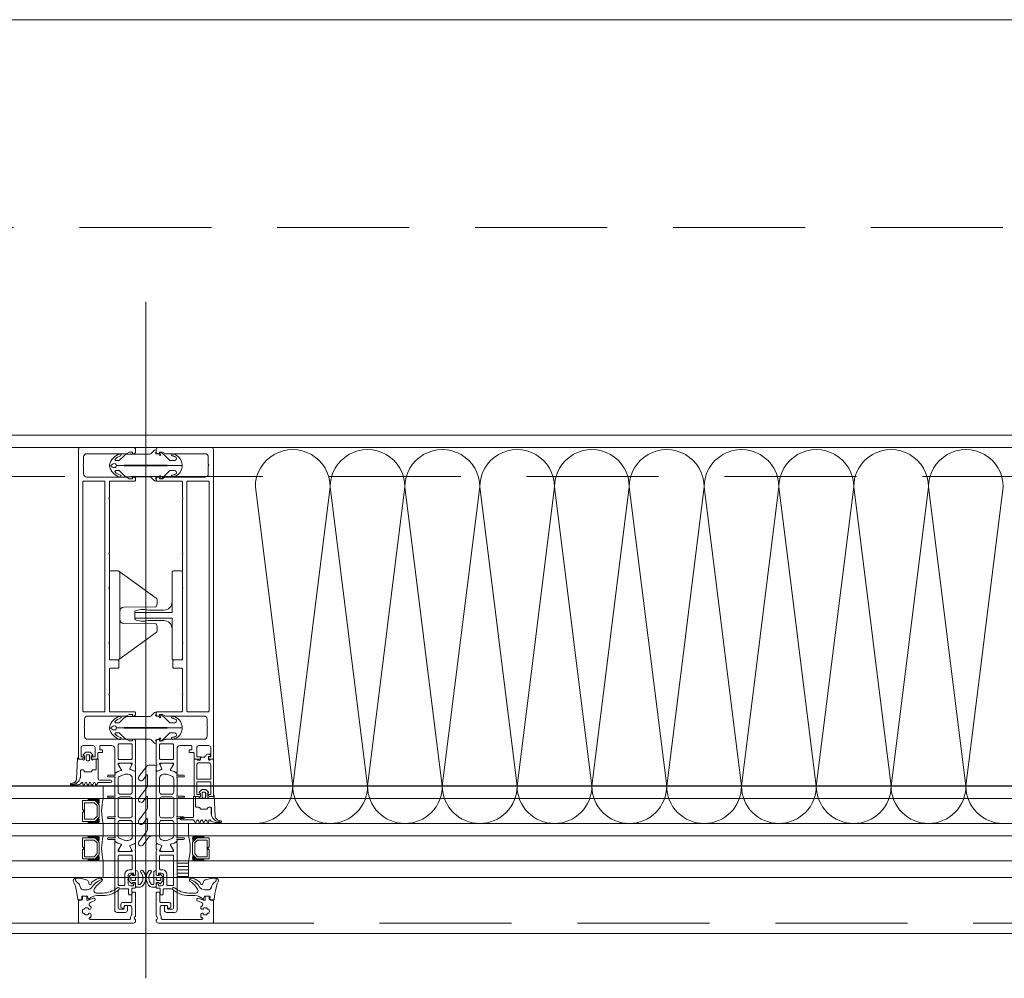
# Model space of a CAD drawing. Header units: millimetres. Extents: x 213386 to 459888, y 74252 to 208052.
# Tile 164 of 256: x 377658 to 378132, y 180171 to 180632. Entities that reach past the tile are written whole.
import ezdxf

# ---------------------------------------------------------------- set-up
doc = ezdxf.new("R2010")
doc.units = ezdxf.units.MM
doc.linetypes.add('ČÁRKOVANÁ', pattern=[19.05, 12.7, -6.35])
doc.layers.add('FASÁDA DETAILNÍ', color=255, linetype='Continuous', lineweight=0)
doc.layers.add('NOVA', color=255, linetype='Continuous', lineweight=0)

# ---------------------------------------------------------------- blocks, each defined once
blk = doc.blocks.new('284336')
for points in [[(-0.7, -9.6), (-10, -9.6, 0.414511), (-10.51, -10.11), (-10.51, -15.51, -1), (-11.69, -15.51), (-11.69, -9.6), (-12.69, -8.95, -0.668884), (-12.6, -8.23), (-11.99, -8.01, 0.766384), (-11.99, -7.21), (-12.6, -6.99, -0.76831), (-12.6, -6.23), (-11.99, -6.01, 0.766384), (-11.99, -5.21), (-12.6, -4.99, -0.76831), (-12.6, -4.23), (-11.99, -4.01, 0.766384), (-11.99, -3.21), (-12.6, -2.99, -0.877523), (-12.5, -2.22), (-12.1, -2.22, 0.698129), (-11.83, -1.5, -0.220231), (-12.89, 0.78), (-12.89, 3.45, -0.157143), (-12.82, 3.68), (-12.69, 3.42, -0.067482), (-12.48, 2.53, 0.393136), (-8.66, -1.02), (-6.1, -1.02, -0.414214), (-5.61, -1.51), (-5.61, -2.22, -0.267949), (-5.85, -2.65), (-6.35, -2.93, 0.267949), (-6.61, -3.38), (-6.61, -5.84, 0.267949), (-6.35, -6.29), (-5.85, -6.57, -0.267949), (-5.61, -7), (-5.61, -8.11, 0.414215), (-5.1, -8.62), (-0.41, -8.62), (-0.41, -9.31, -0.414212), (-0.7, -9.6)], [(-0.41, 0), (-0.41, -2, 0.990243), (-0.4, -3.02), (0.9, -3.02, 0.414214), (1.21, -2.71), (1.21, -2.61, -0.668123), (1.71, -2.4), (2.75, -3.45, -0.199004), (2.89, -3.79), (2.89, -5.43, -0.199038), (2.75, -5.77), (1.71, -6.82, -0.668191), (1.21, -6.61), (1.21, -6.51, 0.414214), (0.9, -6.2), (-0.4, -6.2, 0.990269), (-0.41, -7.22), (-0.41, -8.6), (-5.1, -8.6, -0.414215), (-5.59, -8.11), (-5.59, -7, 0.267949), (-5.84, -6.56), (-6.34, -6.27, -0.267949), (-6.59, -5.84), (-6.59, -3.38, -0.267949), (-6.34, -2.95), (-5.84, -2.66, 0.267949), (-5.59, -2.22), (-5.59, -1.51, 0.414214), (-6.1, -1), (-8.66, -1, -0.393156), (-12.46, 2.53, 0.067572), (-12.67, 3.43), (-12.8, 3.7, -0.637545), (-12.12, 3.53), (-11.92, 2.53, 0.344315), (-10.06, 0.91), (0, 0.38, -0.406913), (0.39, 0), (-0.41, 0)], [(1.7, -4.31, 0.414235), (1.2, -3.81), (-0.7, -3.81, 0.414214), (-1.2, -4.31), (-1.2, -4.91, 0.414214), (-0.7, -5.41), (1.2, -5.41, 0.414235), (1.7, -4.91), (1.7, -4.31)]]:
    blk.add_lwpolyline(points, format="xyb", close=True)
blk = doc.blocks.new('nesystémový nástavec 18')
for p, q in [((-18, 6.8), (-18, 8.8)), ((-17.5, 9.3), (-15.36, 9.3)), ((-17, 6.3), (-17.5, 6.3)), ((-11, 8), (-17, 8)), ((-17, 8), (-17, 6.3)), ((-15.36, 9.3), (0, 9.3)), ((-11, 1.3), (-11, 8)), ((-2.8, 8), (-9.7, 8)), ((-9.7, 1.3), (-9.7, 8)), ((-1.8, 2.3), (-1.8, 7)), ((-0.5, 7.3), (-0.5, 6.8)), ((0, 9.3), (0, 7.8)), ((0, 6.3), (0.55, 6.3)), ((0.55, 6.3), (0.95, 5.9)), ((0.95, 5.9), (0.95, 4.8)), ((0.95, 4.8), (0.95, 4.14)), ((-18, 0.5), (-18, 1.8)), ((-17.5, 2.3), (-17, 2.3)), ((-1.8, 0), (-17.5, 0)), ((-17, 2.3), (-17, 1.3)), ((-17, 1.3), (-11, 1.3)), ((-9.7, 1.3), (-2.8, 1.3)), ((0, 0), (-1.8, 0)), ((-0.4, 2.23), (-0.5, 2.04)), ((-0.5, 2.04), (-0.5, 2)), ((1.2, 2.44), (0, 2.44)), ((0, 1.5), (0, 0)), ((0.95, 4.14), (1.2, 4.14)), ((1.2, 1.85), (1.2, 2.44)), ((1.4, 3.94), (1.4, 3.84)), ((1.6, 3.64), (1.6, 3.64)), ((1.8, 1.37), (1.7, 1.35)), ((2.25, 1.63), (1.8, 1.37)), ((2.4, 2.84), (2.4, 1.89))]:
    blk.add_line(p, q)
for centre, radius, start, end in [((-17.5, 8.8), 0.5, 90, 180), ((-17.5, 6.8), 0.5, 180.0012, 269.9988), ((-15.36, 9.8), 0.5, 270, 270.084), ((-2.8, 7), 1, 0, 90), ((0, 7.3), 0.5, 89.9955, 180.0071), ((0, 6.8), 0.5, 179.9949, 270.006), ((0.75, 4.8), 0.2, 359.9656, 0.0344), ((-17.5, 1.8), 0.5, 89.999, 180.0002), ((-17.5, 0.5), 0.5, 180, 270), ((-2.8, 2.3), 1, 270, 0), ((0, 2), 0.5, 179.9716, 270.0327), ((0, 1.94), 0.5, 89.9975, 144.0007), ((1.2, 3.94), 0.2, 359.9707, 90.0249), ((1.7, 1.85), 0.5, 179.9991, 270), ((1.6, 3.84), 0.2, 179.9737, 270.035), ((1.6, 2.84), 0.8, 0.0065, 89.9919), ((2.1, 1.89), 0.3, 299.9815, 0.0183)]:
    blk.add_arc(centre, radius, start, end)
blk = doc.blocks.new('433270')
blk.add_lwpolyline([(1, 0, 0.414364), (0, -1), (0, -1.4, 0.255924), (0.23, -1.83, -0.547723), (0.23, -3.17, 0.255924), (0, -3.6), (0, -14.6, 0.414214), (0.3, -14.9), (1.2, -14.9, 0.414214), (1.7, -14.4), (1.7, -10.3, -0.414214), (2, -10), (6, -10, 0.414248), (7, -9), (7, -7.7, 0.414179), (6.5, -7.2), (5.7, -7.2, 0.414232), (5.4, -7.5), (5.4, -8.2, -0.414198), (5.1, -8.5), (2.8, -8.5, -0.414204), (1.8, -7.5), (1.8, -4.49, -0.147432), (1.97, -3.94, 0.147461), (2.4, -2.5), (2.4, -2.3, -0.414214), (2.9, -1.8), (21.87, -1.8, -0.668178), (22.22, -2.65), (22.16, -2.72, 1), (21.59, -3.29), (21.52, -3.35, 0.198912), (21.38, -3.71), (21.38, -4.05, 0.414214), (22.08, -4.75), (22.38, -4.75, 0.576988), (22.64, -4.3, -0.311246), (24.56, -4.3, 0.576988), (24.82, -4.75), (25.3, -4.75, -0.260065), (25.3, -6.65), (24.82, -6.65, 0.576988), (24.56, -7.1, -0.311246), (22.64, -7.1, 0.576988), (22.38, -6.65), (22.08, -6.65, 0.414214), (21.38, -7.35), (21.38, -7.61, 0.267949), (21.63, -8.04), (21.89, -8.2, -0.637047), (21.73, -10), (19.83, -10.7, 0.315299), (19.5, -11.17), (19.5, -11.49, 0.520567), (20.17, -11.96), (22.83, -10.99, -0.520567), (23.5, -11.46), (23.5, -12.5, 0.414062), (24, -13), (25, -13, 0.414186), (25.5, -12.5), (25.5, -11.5, -0.414182), (26, -11), (27, -11, 0.414214), (27.5, -10.5), (27.5, -0.5, 0.414214), (27, 0), (1, 0)], format="xyb", close=True)
blk = doc.blocks.new('284325')
for points in [[(0.84, -5.23, -0.560316), (0.94, -4.73), (1.94, -4.36, 0.3153), (2.14, -4.08), (2.14, -1.89, 0.451558), (1.8, -1.59), (0.9, -1.7, -0.399586), (0.57, -1.46), (0.3, -0.07, -0.415977), (0.53, 0.29, 0.024107), (6.15, 1.24, 0.076636), (8.99, 2.34, -0.577615), (10.79, 1.3), (10.02, 1.37, 0.283171), (9.08, 0.9, -0.168429), (7.07, -0.74), (5.9, -1.16, 0.315302), (5.24, -2.1), (5.24, -4.21, 0.269719), (6.76, -6.82, -0.194797), (10.18, -11.53, -0.342663), (9.17, -11.17, 0.119207), (5.43, -7.59, 0.578571), (3.63, -8.62), (3.63, -11.77, 0.176415), (6.16, -18.72, -1), (5.24, -19.49, -0.176415), (2.43, -11.77), (2.43, -8.89, 0.208286), (0.84, -5.23)], [(8.95, -6.65), (10.32, -8.78, -0.134555), (10.79, -10.63, -0.339795), (10.19, -11.53, 0.194788), (6.76, -6.81, -0.269736), (5.25, -4.21), (5.25, -2.1, -0.315302), (5.9, -1.17), (7.07, -0.74, 0.168429), (9.09, 0.89, -0.283167), (10.01, 1.36), (10.79, 1.29), (10.79, -0.74, -0.070852), (10.71, -1.3), (9.95, -3.93, -0.241839), (9.08, -4.83), (7.93, -5.22, 0.836024), (8.08, -6.19), (8.11, -6.19, -0.255349), (8.95, -6.65)]]:
    blk.add_lwpolyline(points, format="xyb", close=True)
blk = doc.blocks.new('*U4004')
for points in [[(0, 0, 0.414243), (0.1, 0.1), (0, 0.9, -1.0001), (0.2, 0.9), (0.1, 0.1, 0.414228), (0.2, 0, 0.414228)], [(0.2, 0, 0.414243), (0.3, 0.1), (0.2, 0.9, -1.0001), (0.4, 0.9), (0.3, 0.1, 0.414228), (0.4, 0, 0.414228)], [(0.4, 0, 0.414243), (0.5, 0.1), (0.4, 0.9, -1.0001), (0.6, 0.9), (0.5, 0.1, 0.414228), (0.6, 0, 0.414228)], [(0.6, 0, 0.414243), (0.7, 0.1), (0.6, 0.9, -1.0001), (0.8, 0.9), (0.7, 0.1, 0.414228), (0.8, 0, 0.414228)], [(0.8, 0, 0.414243), (0.9, 0.1), (0.8, 0.9, -1.0001), (1, 0.9), (0.9, 0.1, 0.414228), (1, 0, 0.414228)], [(1, 0, 0.414243), (1.1, 0.1), (1, 0.9, -1.0001), (1.2, 0.9), (1.1, 0.1, 0.414228), (1.2, 0, 0.414228)], [(1.2, 0, 0.414243), (1.3, 0.1), (1.2, 0.9, -1.0001), (1.4, 0.9), (1.3, 0.1, 0.414228), (1.4, 0, 0.414228)], [(1.4, 0, 0.414243), (1.5, 0.1), (1.4, 0.9, -1.0001), (1.6, 0.9), (1.5, 0.1, 0.414228), (1.6, 0, 0.414228)], [(1.6, 0, 0.414243), (1.7, 0.1), (1.6, 0.9, -1.0001), (1.8, 0.9), (1.7, 0.1, 0.414228), (1.8, 0, 0.414228)], [(1.8, 0, 0.414243), (1.9, 0.1), (1.8001, 0.9, -1.0001), (2, 0.9), (1.9001, 0.1, 0.414228), (2, 0, 0.414228)]]:
    blk.add_lwpolyline(points, format="xyb")
blk = doc.blocks.new('244748_a')
blk.add_lwpolyline([(8.32, -1.69, 0.082248), (6.34, -0.9, -1.09695), (6.94, -0.1, -0.315353), (11.26, -5.15, -0.480529), (10.87, -5.64), (4.27, -5.64), (4.08, -5.45), (-16.53, -5.45), (-16.72, -5.64), (-20.43, -5.64, 0.574019), (-21.93, -4.78), (-22.99, -5.4, 0.524827), (-22.99, -5.9), (-21.93, -6.52, 0.574021), (-20.43, -5.66), (-16.72, -5.66), (-16.53, -5.85), (4.08, -5.85), (4.27, -5.66), (10.87, -5.66, -0.480529), (11.26, -6.15, -0.326229), (6.88, -11.09, -1.09695), (6.28, -10.3, 0.081457), (8.32, -9.61, 0.599203), (7.48, -8.05), (5.52, -8.05, 0.198965), (5.17, -8.2), (2.22, -11.15), (0.93, -12.01, -0.738038), (0.51, -11.62), (0.87, -11, 1), (0.35, -10.7), (0, -11.3), (-0.98, -11.3, 0.619205), (-1.45, -12.06), (-1.28, -12.43, -0.808139), (-2.04, -13.04), (-3.63, -11.44, 0.198906), (-4.34, -11.15), (-14.99, -11.15, -0.198936), (-16.76, -10.42), (-18.98, -8.2, 0.198942), (-19.33, -8.05), (-20.67, -8.05, 0.500217), (-21.09, -8.73, 0.122037), (-18.5, -10.27, -1.093735), (-19.1, -11.07, -0.240768), (-23.7, -6.07, -0.106226), (-23.7, -5.23, -0.256232), (-19, -0.13, -1.093735), (-18.4, -0.92, 0.116856), (-21.09, -2.57, 0.500217), (-20.67, -3.25), (-19.33, -3.25, 0.198942), (-18.98, -3.1), (-16.75, -0.88, -0.198936), (-14.99, -0.15), (-4.34, -0.15, 0.198907), (-3.63, 0.14), (-2.04, 1.74, -0.808139), (-1.28, 1.13), (-1.45, 0.76, 0.619205), (-0.98, 0), (0, 0), (0.35, -0.6, 1), (0.87, -0.3), (0.51, 0.32, -0.738038), (0.93, 0.71), (2.22, -0.15), (5.17, -3.1, 0.198965), (5.52, -3.25), (7.48, -3.25, 0.599203)], format="xyb", close=True)
blk = doc.blocks.new('236134_0100_s_v')
for points in [[(22.8, -23), (22.8, -5), (42, -5, 0.414214), (43, -4), (43, -1, 0.414214), (42, 0), (1, 0, 0.414214), (0, -1), (0, -4, 0.414214), (1, -5), (20.2, -5), (20.2, -23)], [(15, -5, -0.414214), (19, -9), (19, -16.57, 0.165764), (19.53, -23), (23.47, -23, 0.165764), (24, -16.57), (24, -9, -0.414214), (28, -5)]]:
    blk.add_lwpolyline(points, format="xyb")
blk = doc.blocks.new('236134_0200_s_v')
for points in [[(19.58, 5, -0.41166), (17.58, 6.98), (17.45, 22.25, 0.344217), (17.07, 22.73), (16, 23), (14, 23, 0.240828), (13.19, 22.59), (0.19, 4.59)], [(23.42, 5, 0.41166), (25.42, 6.98), (25.55, 22.25, -0.344217), (25.93, 22.73), (27, 23), (29, 23, -0.240828), (29.81, 22.59), (42.81, 4.59)]]:
    blk.add_lwpolyline(points, format="xyb")
blk.add_lwpolyline([(42, 5), (1, 5, 0.414214), (0, 4), (0, 1, 0.414214), (1, 0), (42, 0, 0.414214), (43, 1), (43, 4, 0.414214)], format="xyb", close=True)
blk = doc.blocks.new('288126')
for points in [[(-16.5, 0), (16.5, 0)], [(-21.36, -6.34), (-17.8, -3.69)], [(-14.71, -4.5), (-19.87, -8.34)], [(-17, -2.08), (-17, -0.5)], [(-8.83, -4.3), (-14.11, -4.3)], [(-10.96, -6.34), (-8.71, -4.66)], [(-4.31, -4.5), (-9.47, -8.34)], [(1.81, -4.3), (-3.71, -4.3)], [(-0.35, -6.36), (1.93, -4.66)], [(6.33, -4.5), (1.14, -8.37)], [(12.21, -4.3), (6.93, -4.3)], [(10.05, -6.36), (12.33, -4.66)], [(16.6, -4.6), (11.54, -8.37)], [(17, -0.5), (17, -3.8)]]:
    blk.add_lwpolyline(points)
for centre, radius, start, end in [((16.5, -0.5), 0.5, 0, 90), ((-16.5, -0.5), 0.5, 90, 180), ((16, -3.8), 1, 306.7059, 0), ((-20.61, -7.34), 1.25, 126.7059, 306.7059), ((-10.21, -7.34), 1.25, 126.7059, 306.7059), ((0.4, -7.37), 1.25, 126.7059, 306.7059), ((10.8, -7.37), 1.25, 126.7059, 306.7059)]:
    blk.add_arc(centre, radius, start, end)
at = {"extrusion": (0, 0, -1)}
for centre, radius, start, end in [((19, -2.08), 2, 180, 233.2941), ((14.11, -5.3), 1, 53.2941, 90), ((8.83, -4.5), 0.2, 90, 233.2941), ((3.71, -5.3), 1, 53.2941, 90), ((-1.81, -4.5), 0.2, 90, 233.2941), ((-6.93, -5.3), 1, 53.2941, 90), ((-12.21, -4.5), 0.2, 90, 233.2941)]:
    blk.add_arc(centre, radius, start, end, dxfattribs=at)
blk = doc.blocks.new('246426')
for points in [[(-1.84, 0.64), (-2.86, -0.38, 0.198926), (-3.15, -1.09), (-3.15, -2.31, 0.198926), (-2.86, -3.02), (-1.84, -4.04, 0.637051), (-1.5, -3.92), (-1.45, -3.4), (-0.3, -3.4, -0.41484), (0, -3.7), (0, -5.19, 0.414232), (0.5, -5.69), (2.14, -5.69, 0.071862), (2.2, -5.68, 0.157876), (3.73, -4.64, 0.360336), (3.48, 2.39, 0.964062), (2.54, 1.48, -0.403385), (2.25, -4.34, -0.190964), (2.11, -4.39), (1.7, -4.39, -0.414214), (1.2, -3.89), (1.2, 1.31, 0.414201), (0.2, 2.31), (0, 2.31), (0, 0.3, -0.414214), (-0.3, 0), (-1.45, 0), (-1.5, 0.52, 0.637051), (-1.84, 0.64)], [(-2.25, -1.4, -0.414214), (-1.85, -1), (-0.4, -1, -0.414214), (0, -1.4), (0, -2, -0.414214), (-0.4, -2.4), (-1.85, -2.4, -0.414214), (-2.25, -2), (-2.25, -1.4)]]:
    blk.add_lwpolyline(points, format="xyb", close=True)
blk = doc.blocks.new('A$C29162560')
at = {"layer": 'FASÁDA DETAILNÍ'}
h = blk.add_hatch(dxfattribs=at)
h.set_pattern_fill('ANSI31', color=256, scale=0.5, angle=495)
h.set_pattern_definition([(180, (-6557.4212, -65825.357), (-7e-16, -1.5875), [])])
h.paths.add_polyline_path([(3757, -21705), (3762.5, -21705), (3762.5, -21713), (3757, -21713)])
for p, q in [((3742, -21435.88), (3742, -21761.57)), ((5793.5, -21506), (2956.5, -21506)), ((4207, -21669), (-935, -21669)), ((4207, -21668.95), (2123, -21668.9)), ((3721.5, -21675), (3721.5, -21669)), ((-935, -21675), (4220.04, -21675)), ((2123, -21675), (4220.04, -21675)), ((4220.04, -21687), (-935, -21687)), ((4220.04, -21687), (3170.5, -21687)), ((3721.5, -21693), (3721.5, -21687)), ((4171.5, -21687), (3762.5, -21687)), ((3762.5, -21687), (3762.5, -21693)), ((-935, -21693), (4220.04, -21693)), ((3170.5, -21693), (4220.04, -21693)), ((3762.5, -21693), (4171.5, -21693)), ((4220.04, -21705), (-935, -21705)), ((4220.04, -21705), (3170.5, -21705)), ((3721.5, -21713), (3721.5, -21705)), ((4171.5, -21705), (3762.5, -21705)), ((3762.5, -21705), (3762.5, -21713)), ((-935, -21713), (4207, -21713)), ((3170.5, -21713), (4207, -21713)), ((3762.5, -21713), (4171.5, -21713))]:
    blk.add_line(p, q, dxfattribs=at)
for points in [[(25640, -21740), (-940, -21740), (-940, 1940), (25640, 1940)], [(25400, -21500), (-700, -21500), (-700, 1700), (25400, 1700)], [(3711.5, -21676), (3717.5, -21676), (3719.5, -21678), (3719.5, -21684), (3717.5, -21686), (3711.5, -21686), (3711.5, -21681.5), (3712, -21681.5), (3712, -21680.5), (3711.5, -21680.5)], [(3712.5, -21685), (3712.5, -21677), (3717.09, -21677), (3718.5, -21678.41), (3718.5, -21683.45), (3717.09, -21685)], [(3711.5, -21694), (3717.5, -21694), (3719.5, -21696), (3719.5, -21702), (3717.5, -21704), (3711.5, -21704), (3711.5, -21699.5), (3712, -21699.5), (3712, -21698.5), (3711.5, -21698.5)], [(3712.5, -21703), (3712.5, -21695), (3717.09, -21695), (3718.5, -21696.41), (3718.5, -21701.45), (3717.09, -21703)], [(3772.5, -21694), (3766.5, -21694), (3764.5, -21696), (3764.5, -21702), (3766.5, -21704), (3772.5, -21704), (3772.5, -21699.5), (3772, -21699.5), (3772, -21698.5), (3772.5, -21698.5)], [(3771.5, -21703), (3771.5, -21695), (3766.91, -21695), (3765.5, -21696.41), (3765.5, -21701.45), (3766.91, -21703)], [(3757, -21713), (3762.5, -21713), (3762.5, -21705), (3757, -21705)]]:
    blk.add_lwpolyline(points, close=True, dxfattribs=at)
at = {"layer": 'FASÁDA DETAILNÍ', "linetype": 'ČÁRKOVANÁ', "ltscale": 5}
for points in [[(25635, -21735), (-935, -21735), (-935, 1935), (25635, 1935)], [(25420, -21520), (-720, -21520), (-720, 1720), (25420, 1720)], [(25300, -21400), (-600, -21400), (-600, 1600), (25300, 1600)]]:
    blk.add_lwpolyline(points, close=True, dxfattribs=at)
at = {"layer": 'FASÁDA DETAILNÍ'}
for points in [[(3709.5, -21507), (3709.5, -21655.5, 0.414214), (3710, -21656), (3711.3, -21656, 0.41422), (3711.8, -21655.5), (3711.8, -21655), (3710.8, -21655), (3710.8, -21650.5, -0.414214), (3711.8, -21649.5), (3716.5, -21649.5, -0.414214), (3717.5, -21650.5), (3717.5, -21655), (3715.8, -21655), (3715.8, -21655.5, 0.414201), (3716.3, -21656), (3718.3, -21656, 0.414214), (3718.8, -21655.5), (3718.8, -21653.36, -0.414214), (3719.3, -21652.86), (3721.1, -21652.86), (3721.1, -21651.61), (3719.9, -21651.61), (3719.9, -21649.8, -0.414214), (3720.2, -21649.5), (3725.5, -21649.5, -0.414167), (3727, -21651), (3727, -21658), (3727, -21662.1, 0.57735), (3727.6, -21662.44), (3728.46, -21661.95), (3729.96, -21661.52, 0.488701), (3730.13, -21661.08), (3728.7, -21658.61), (3728.7, -21658.19, -0.432566), (3728.9, -21658), (3735.2, -21658, -0.548397), (3735.39, -21658.28), (3734.32, -21660.66, 0.425336), (3734.43, -21660.93), (3736.45, -21661.75, 0.531563), (3737, -21661.38), (3737, -21659.31, 0.231306), (3736.89, -21659.07, -0.306185), (3736.78, -21658.76), (3737, -21658), (3737, -21647.49, 0.414214), (3736, -21646.49), (3735.5, -21646.49), (3735.5, -21647.29), (3734, -21647.29), (3732.86, -21646.63, 0.13165), (3732.36, -21646.5), (3713.99, -21646.5, -0.414214), (3712.49, -21645), (3712.49, -21641.5, -0.399985), (3712.49, -21640.5), (3712.49, -21636.8, -0.414214), (3713.99, -21635.3), (3732.36, -21635.3, 0.13165), (3732.86, -21635.17), (3734, -21634.51), (3735.5, -21634.51), (3735.5, -21635.31), (3736, -21635.31, 0.414214), (3737, -21634.31), (3737, -21633.8, 0.414214), (3736.5, -21633.3), (3724.9, -21633.3, -0.414214), (3724.4, -21632.8), (3724.4, -21625.4, -0.399985), (3724.4, -21624.4), (3724.4, -21612.8, -0.414214), (3724.9, -21612.3), (3728.5, -21612.3, 0.414214), (3729, -21611.8), (3729, -21608.8, 0.414214), (3728.5, -21608.3), (3724.9, -21608.3, -0.414214), (3724.4, -21607.8), (3724.4, -21600.5, -0.38324), (3724.4, -21599.5), (3724.4, -21574, -0.38324), (3724.4, -21573), (3724.4, -21557.5, -0.38324), (3724.4, -21556.5), (3724.4, -21531, -0.38324), (3724.4, -21530), (3724.4, -21522.7, -0.414214), (3724.9, -21522.2), (3736.5, -21522.2, 0.414214), (3737, -21521.7), (3737, -21521.2, 0.414214), (3736, -21520.2), (3735.5, -21520.2), (3735.5, -21521), (3734, -21521), (3732.85, -21520.33, 0.116937), (3732.35, -21520.2), (3713.49, -21520.2, -0.414232), (3711.99, -21518.7), (3711.99, -21514.99, -0.399985), (3711.99, -21513.99), (3711.99, -21510.5, -0.414232), (3713.49, -21509), (3732.35, -21509, 0.116937), (3732.85, -21508.87), (3734, -21508.2), (3735.5, -21508.2), (3735.5, -21509), (3736, -21509, 0.414214), (3737, -21508), (3737, -21507, 0.414214), (3736, -21506), (3710.5, -21506, 0.414214), (3709.5, -21507)], [(3774.5, -21507), (3774.5, -21655.5, -0.414214), (3774, -21656), (3772.7, -21656, -0.41422), (3772.2, -21655.5), (3772.2, -21655), (3773.2, -21655), (3773.2, -21650.5, 0.414214), (3772.2, -21649.5), (3767.5, -21649.5, 0.414214), (3766.5, -21650.5), (3766.5, -21655), (3768.2, -21655), (3768.2, -21655.5, -0.414201), (3767.7, -21656), (3765.7, -21656, -0.414214), (3765.2, -21655.5), (3765.2, -21653.36, 0.414214), (3764.7, -21652.86), (3762.9, -21652.86), (3762.9, -21651.61), (3764.1, -21651.61), (3764.1, -21649.8, 0.414214), (3763.8, -21649.5), (3758.5, -21649.5, 0.414167), (3757, -21651), (3757, -21658), (3757, -21662.1, -0.57735), (3756.4, -21662.44), (3755.54, -21661.95), (3754.04, -21661.52, -0.488701), (3753.87, -21661.08), (3755.3, -21658.61), (3755.3, -21658.19, 0.432566), (3755.1, -21658), (3748.8, -21658, 0.548397), (3748.61, -21658.28), (3749.68, -21660.66, -0.425336), (3749.57, -21660.93), (3747.55, -21661.75, -0.531563), (3747, -21661.38), (3747, -21659.31, -0.231306), (3747.11, -21659.07, 0.306185), (3747.22, -21658.76), (3747, -21658), (3747, -21647.49, -0.414214), (3748, -21646.49), (3748.5, -21646.49), (3748.5, -21647.29), (3750, -21647.29), (3751.14, -21646.63, -0.13165), (3751.64, -21646.5), (3770.01, -21646.5, 0.414214), (3771.51, -21645), (3771.51, -21641.5, 0.399985), (3771.51, -21640.5), (3771.51, -21636.8, 0.414214), (3770.01, -21635.3), (3751.64, -21635.3, -0.13165), (3751.14, -21635.17), (3750, -21634.51), (3748.5, -21634.51), (3748.5, -21635.31), (3748, -21635.31, -0.414214), (3747, -21634.31), (3747, -21633.8, -0.414214), (3747.5, -21633.3), (3759.1, -21633.3, 0.414214), (3759.6, -21632.8), (3759.6, -21625.4, 0.399985), (3759.6, -21624.4), (3759.6, -21612.8, 0.414214), (3759.1, -21612.3), (3755.5, -21612.3, -0.414214), (3755, -21611.8), (3755, -21608.8, -0.414214), (3755.5, -21608.3), (3759.1, -21608.3, 0.414214), (3759.6, -21607.8), (3759.6, -21600.5, 0.38324), (3759.6, -21599.5), (3759.6, -21574, 0.38324), (3759.6, -21573), (3759.6, -21557.5, 0.38324), (3759.6, -21556.5), (3759.6, -21531, 0.38324), (3759.6, -21530), (3759.6, -21522.7, 0.414214), (3759.1, -21522.2), (3747.5, -21522.2, -0.414214), (3747, -21521.7), (3747, -21521.2, -0.414214), (3748, -21520.2), (3748.5, -21520.2), (3748.5, -21521), (3750, -21521), (3751.15, -21520.33, -0.116937), (3751.65, -21520.2), (3770.51, -21520.2, 0.414232), (3772.01, -21518.7), (3772.01, -21514.99, 0.399985), (3772.01, -21513.99), (3772.01, -21510.5, 0.414232), (3770.51, -21509), (3751.65, -21509, -0.116937), (3751.15, -21508.87), (3750, -21508.2), (3748.5, -21508.2), (3748.5, -21509), (3748, -21509, -0.414214), (3747, -21508), (3747, -21507, -0.414214), (3748, -21506), (3773.5, -21506, -0.414214), (3774.5, -21507)], [(3711.6, -21632.8), (3711.6, -21522.7, -0.414214), (3712.1, -21522.2), (3721.8, -21522.2, -0.414214), (3722.3, -21522.7), (3722.3, -21632.8, -0.414214), (3721.8, -21633.3), (3712.1, -21633.3, -0.414214), (3711.6, -21632.8)], [(3772.4, -21632.8), (3772.4, -21522.7, 0.414214), (3771.9, -21522.2), (3762.2, -21522.2, 0.414214), (3761.7, -21522.7), (3761.7, -21632.8, 0.414214), (3762.2, -21633.3), (3771.9, -21633.3, 0.414214), (3772.4, -21632.8)], [(3734.9, -21648.7, -0.414214), (3735.4, -21649.2), (3735.4, -21655.7, -0.414214), (3734.9, -21656.2), (3729.2, -21656.2, -0.414214), (3728.7, -21655.7), (3728.7, -21649.2, -0.414214), (3729.2, -21648.7), (3734.9, -21648.7)], [(3749.1, -21648.7, 0.414214), (3748.6, -21649.2), (3748.6, -21655.7, 0.414214), (3749.1, -21656.2), (3754.8, -21656.2, 0.414214), (3755.3, -21655.7), (3755.3, -21649.2, 0.414214), (3754.8, -21648.7), (3749.1, -21648.7)], [(3737, -21662.34), (3737, -21674.25), (3737, -21696.16, -0.305837), (3736.69, -21696.62), (3734.4, -21697.55, 0.425336), (3734.29, -21697.81), (3735.01, -21699.43, -0.543753), (3734.32, -21700.49), (3729.42, -21700.49, -0.578182), (3728.9, -21699.59), (3730.16, -21697.4, 0.488505), (3729.99, -21696.96), (3728.47, -21696.52), (3727.15, -21695.76, -0.282478), (3727, -21695.49), (3727, -21695.04, 1.447009), (3726.87, -21694.69), (3723.9, -21694.69, -1), (3723.9, -21693.89), (3726.87, -21693.89, 1.447009), (3727, -21693.54), (3727, -21685, 1.447009), (3726.87, -21684.65), (3723.9, -21684.65, -1), (3723.9, -21683.85), (3726.87, -21683.85, 1.447009), (3727, -21683.5), (3727, -21675, 1.447009), (3726.87, -21674.65), (3723.9, -21674.65, -1), (3723.9, -21673.85), (3726.87, -21673.85, 1.447009), (3727, -21673.5), (3727, -21664.96, 1.447009), (3726.87, -21664.61), (3723.9, -21664.61, -1), (3723.9, -21663.81), (3726.87, -21663.81, 1.447009), (3727, -21663.46), (3727, -21663.01, -0.282478), (3727.15, -21662.74), (3728.47, -21661.98), (3729.99, -21661.54, 0.488505), (3730.16, -21661.1), (3728.9, -21658.91, -0.578182), (3729.42, -21658.01), (3734.32, -21658.01, -0.543753), (3735.01, -21659.07), (3734.29, -21660.69, 0.425336), (3734.4, -21660.95), (3736.69, -21661.88, -0.305837), (3737, -21662.34)], [(3747, -21662.34), (3747, -21674.25), (3747, -21696.16, 0.305837), (3747.31, -21696.62), (3749.6, -21697.55, -0.425336), (3749.71, -21697.81), (3748.99, -21699.43, 0.543753), (3749.68, -21700.49), (3754.58, -21700.49, 0.578182), (3755.1, -21699.59), (3753.84, -21697.4, -0.488505), (3754.01, -21696.96), (3755.53, -21696.52), (3756.85, -21695.76, 0.282478), (3757, -21695.49), (3757, -21695.04, -1.447009), (3757.13, -21694.69), (3760.1, -21694.69, 1), (3760.1, -21693.89), (3757.13, -21693.89, -1.447009), (3757, -21693.54), (3757, -21685, -1.447009), (3757.13, -21684.65), (3760.1, -21684.65, 1), (3760.1, -21683.85), (3757.13, -21683.85, -1.447009), (3757, -21683.5), (3757, -21675, -1.447009), (3757.13, -21674.65), (3760.1, -21674.65, 1), (3760.1, -21673.85), (3757.13, -21673.85, -1.447009), (3757, -21673.5), (3757, -21664.96, -1.447009), (3757.13, -21664.61), (3760.1, -21664.61, 1), (3760.1, -21663.81), (3757.13, -21663.81, -1.447009), (3757, -21663.46), (3757, -21663.01, 0.282478), (3756.85, -21662.74), (3755.53, -21661.98), (3754.01, -21661.54, -0.488505), (3753.84, -21661.1), (3755.1, -21658.91, 0.578182), (3754.58, -21658.01), (3749.68, -21658.01, 0.543753), (3748.99, -21659.07), (3749.71, -21660.69, -0.425336), (3749.6, -21660.95), (3747.31, -21661.88, 0.305837), (3747, -21662.34)], [(3735.4, -21671.95), (3735.4, -21665.05, 0.324916), (3734.36, -21663.62), (3733.51, -21663.35, 0.176429), (3731.46, -21663.42), (3729.54, -21664.2, 0.305619), (3728.6, -21665.59), (3728.6, -21671.95, 0.414218), (3729.6, -21672.95), (3734.4, -21672.95, 0.414218), (3735.4, -21671.95)], [(3748.6, -21671.95), (3748.6, -21665.05, -0.324916), (3749.64, -21663.62), (3750.49, -21663.35, -0.176429), (3752.54, -21663.42), (3754.46, -21664.2, -0.305619), (3755.4, -21665.59), (3755.4, -21671.95, -0.414218), (3754.4, -21672.95), (3749.6, -21672.95, -0.414218), (3748.6, -21671.95)], [(3735.4, -21683.25), (3735.4, -21675.25, 0.414214), (3734.4, -21674.25), (3729.6, -21674.25, 0.414214), (3728.6, -21675.25), (3728.6, -21683.25, 0.414214), (3729.6, -21684.25), (3734.4, -21684.25, 0.414214), (3735.4, -21683.25)], [(3748.6, -21683.25), (3748.6, -21675.25, -0.414214), (3749.6, -21674.25), (3754.4, -21674.25, -0.414214), (3755.4, -21675.25), (3755.4, -21683.25, -0.414214), (3754.4, -21684.25), (3749.6, -21684.25, -0.414214), (3748.6, -21683.25)], [(3735.4, -21693.45), (3735.4, -21686.55, 0.414218), (3734.4, -21685.55), (3729.6, -21685.55, 0.414218), (3728.6, -21686.55), (3728.6, -21692.91, 0.305619), (3729.54, -21694.3), (3731.46, -21695.08, 0.176429), (3733.51, -21695.15), (3734.36, -21694.88, 0.324916), (3735.4, -21693.45)], [(3748.6, -21693.45), (3748.6, -21686.55, -0.414218), (3749.6, -21685.55), (3754.4, -21685.55, -0.414218), (3755.4, -21686.55), (3755.4, -21692.91, -0.305619), (3754.46, -21694.3), (3752.54, -21695.08, -0.176429), (3750.49, -21695.15), (3749.64, -21694.88, -0.324916), (3748.6, -21693.45)], [(3737, -21700.5), (3737, -21711.5, -0.414426), (3736.5, -21712), (3736.01, -21712), (3736.01, -21711), (3734.51, -21711, 0.414214), (3733.51, -21712), (3733.51, -21713.5, 0.399985), (3733.51, -21714.5), (3733.51, -21716, 0.414214), (3734.51, -21717), (3736, -21717), (3736, -21716), (3736.5, -21716, -0.414456), (3737, -21716.5), (3737, -21717.8, -0.413971), (3736.7, -21718.1), (3735.5, -21718.1, 0.414214), (3735.2, -21718.4), (3735.2, -21721.4), (3734.2, -21721.4, -0.414214), (3733.7, -21720.9), (3733.7, -21719, 0.414214), (3733.2, -21718.5), (3729.7, -21718.5, 0.414206), (3728.7, -21719.5), (3728.7, -21727.8, 0.414206), (3729.2, -21728.3), (3731.1, -21728.3, 0.414219), (3731.6, -21727.8), (3731.6, -21727, -0.414214), (3732.1, -21726.5), (3732.6, -21726.5, -0.414214), (3733.1, -21727), (3733.1, -21728.8, -0.414214), (3732.1, -21729.8), (3728, -21729.8, -0.414214), (3727, -21728.8), (3727, -21700.5), (3727, -21696.4, -0.57735), (3727.6, -21696.05), (3728.46, -21696.55), (3729.96, -21696.98, -0.488701), (3730.13, -21697.42), (3728.7, -21699.88), (3728.7, -21700.31, 0.432566), (3728.9, -21700.5), (3735.2, -21700.5, 0.548397), (3735.39, -21700.22), (3734.32, -21697.83, -0.425336), (3734.43, -21697.57), (3736.45, -21696.75, -0.531563), (3737, -21697.12), (3737, -21699.19, -0.231306), (3736.89, -21699.42, 0.306185), (3736.78, -21699.74), (3737, -21700.5)], [(3747, -21700.5), (3747, -21711.5, 0.414426), (3747.5, -21712), (3747.99, -21712), (3747.99, -21711), (3749.49, -21711, -0.414214), (3750.49, -21712), (3750.49, -21713.5, -0.399985), (3750.49, -21714.5), (3750.49, -21716, -0.414214), (3749.49, -21717), (3748, -21717), (3748, -21716), (3747.5, -21716, 0.414456), (3747, -21716.5), (3747, -21717.8, 0.413971), (3747.3, -21718.1), (3748.5, -21718.1, -0.414214), (3748.8, -21718.4), (3748.8, -21721.4), (3749.8, -21721.4, 0.414214), (3750.3, -21720.9), (3750.3, -21719, -0.414214), (3750.8, -21718.5), (3754.3, -21718.5, -0.414206), (3755.3, -21719.5), (3755.3, -21727.8, -0.414206), (3754.8, -21728.3), (3752.9, -21728.3, -0.414219), (3752.4, -21727.8), (3752.4, -21727, 0.414214), (3751.9, -21726.5), (3751.4, -21726.5, 0.414214), (3750.9, -21727), (3750.9, -21728.8, 0.414214), (3751.9, -21729.8), (3756, -21729.8, 0.414214), (3757, -21728.8), (3757, -21700.5), (3757, -21696.4, 0.57735), (3756.4, -21696.05), (3755.54, -21696.55), (3754.04, -21696.98, 0.488701), (3753.87, -21697.42), (3755.3, -21699.88), (3755.3, -21700.31, -0.432566), (3755.1, -21700.5), (3748.8, -21700.5, -0.548397), (3748.61, -21700.22), (3749.68, -21697.83, 0.425336), (3749.57, -21697.57), (3747.55, -21696.75, 0.531563), (3747, -21697.12), (3747, -21699.19, 0.231306), (3747.11, -21699.42, -0.306185), (3747.22, -21699.74), (3747, -21700.5)], [(3728.7, -21702.7), (3728.7, -21716.4, 0.414214), (3729.2, -21716.9), (3731.41, -21716.9, 0.414214), (3731.91, -21716.4), (3731.91, -21711.43, -0.411139), (3733.91, -21709.4), (3734.9, -21709.4, 0.414214), (3735.4, -21708.9), (3735.4, -21702.7, 0.414214), (3734.9, -21702.2), (3729.2, -21702.2, 0.414214), (3728.7, -21702.7)], [(3755.3, -21702.7), (3755.3, -21716.4, -0.414214), (3754.8, -21716.9), (3752.59, -21716.9, -0.414214), (3752.09, -21716.4), (3752.09, -21711.43, 0.411139), (3750.09, -21709.4), (3749.1, -21709.4, -0.414214), (3748.6, -21708.9), (3748.6, -21702.7, -0.414214), (3749.1, -21702.2), (3754.8, -21702.2, -0.414214), (3755.3, -21702.7)]]:
    blk.add_lwpolyline(points, format="xyb", close=True, dxfattribs=at)
blk.add_lwpolyline([(4160.5, -21506), (3773.5, -21506)], dxfattribs=at)
for centre, radius, start, end in [((3713.64, -21675.5), 0.596, 303.0366, 56.9634), ((3713.93, -21675.5), 0.596, 303.0366, 56.9634), ((3714.22, -21675.5), 0.596, 303.0366, 56.9634), ((3714.51, -21675.5), 0.596, 303.0366, 56.9634), ((3714.81, -21675.5), 0.596, 303.0366, 56.9634), ((3715.1, -21675.5), 0.596, 303.0366, 56.9634), ((3715.39, -21675.5), 0.596, 303.0366, 56.9634), ((3715.68, -21675.5), 0.596, 303.0366, 56.9634), ((3715.98, -21675.5), 0.596, 303.0366, 56.9634), ((3716.27, -21675.5), 0.596, 303.0366, 56.9634), ((3716.56, -21675.5), 0.596, 303.0366, 56.9634), ((3716.85, -21675.5), 0.596, 303.0366, 56.9634), ((3717.15, -21675.5), 0.596, 303.0366, 56.9634), ((3717.16, -21675.64), 0.879, 313.9949, 46.4964), ((3717.07, -21675.79), 1.26, 321.9656, 38.4996), ((3716.91, -21675.92), 1.71, 327.2949, 32.6857), ((3716.66, -21676.07), 2.25, 331.5273, 28.4028), ((3716.32, -21676.24), 2.9, 335.3067, 25.2952), ((3715.95, -21676.35), 3.55, 337.2938, 22.409), ((3743.39, -21681), 22.7, 164.6728, 195.3272), ((3713.64, -21686.5), 0.596, 303.0366, 56.9634), ((3713.93, -21686.5), 0.596, 303.0366, 56.9634), ((3714.22, -21686.5), 0.596, 303.0366, 56.9634), ((3714.51, -21686.5), 0.596, 303.0366, 56.9634), ((3714.81, -21686.5), 0.596, 303.0366, 56.9634), ((3715.1, -21686.5), 0.596, 303.0366, 56.9634), ((3715.39, -21686.5), 0.596, 303.0366, 56.9634), ((3715.68, -21686.5), 0.596, 303.0366, 56.9634), ((3715.98, -21686.5), 0.596, 303.0366, 56.9634), ((3716.27, -21686.5), 0.596, 303.0366, 56.9634), ((3716.56, -21686.5), 0.596, 303.0366, 56.9634), ((3716.85, -21686.5), 0.596, 303.0366, 56.9634), ((3717.15, -21686.5), 0.596, 303.0366, 56.9634), ((3717.16, -21686.36), 0.879, 313.5036, 46.0051), ((3717.07, -21686.21), 1.26, 321.5004, 38.0344), ((3716.91, -21686.08), 1.71, 327.3143, 32.7051), ((3716.66, -21685.93), 2.25, 331.5972, 28.4727), ((3716.32, -21685.76), 2.9, 334.7048, 24.6933), ((3715.95, -21685.65), 3.55, 337.591, 22.7062), ((3713.64, -21693.5), 0.596, 303.0366, 56.9634), ((3713.93, -21693.5), 0.596, 303.0366, 56.9634), ((3714.22, -21693.5), 0.596, 303.0366, 56.9634), ((3714.51, -21693.5), 0.596, 303.0366, 56.9634), ((3714.81, -21693.5), 0.596, 303.0366, 56.9634), ((3715.1, -21693.5), 0.596, 303.0366, 56.9634), ((3715.39, -21693.5), 0.596, 303.0366, 56.9634), ((3715.68, -21693.5), 0.596, 303.0366, 56.9634), ((3715.98, -21693.5), 0.596, 303.0366, 56.9634), ((3716.27, -21693.5), 0.596, 303.0366, 56.9634), ((3716.56, -21693.5), 0.596, 303.0366, 56.9634), ((3716.85, -21693.5), 0.596, 303.0366, 56.9634), ((3717.15, -21693.5), 0.596, 303.0366, 56.9634), ((3717.16, -21693.64), 0.879, 313.9949, 46.4964), ((3717.07, -21693.79), 1.26, 321.9656, 38.4996), ((3716.91, -21693.92), 1.71, 327.2949, 32.6857), ((3716.66, -21694.07), 2.25, 331.5273, 28.4028), ((3716.32, -21694.24), 2.9, 335.3067, 25.2952), ((3715.95, -21694.35), 3.55, 337.2938, 22.409), ((3743.39, -21699), 22.7, 164.6728, 195.3272), ((3740.61, -21699), 22.7, 344.6728, 15.3272), ((3768.05, -21694.35), 3.55, 157.591, 202.7062), ((3767.68, -21694.24), 2.9, 154.7048, 204.6933), ((3767.34, -21694.07), 2.25, 151.5972, 208.4727), ((3767.09, -21693.92), 1.71, 147.3143, 212.7051), ((3766.93, -21693.79), 1.26, 141.5004, 218.0344), ((3766.84, -21693.64), 0.879, 133.5036, 226.0051), ((3766.85, -21693.5), 0.596, 123.0366, 236.9634), ((3767.15, -21693.5), 0.596, 123.0366, 236.9634), ((3767.44, -21693.5), 0.596, 123.0366, 236.9634), ((3767.73, -21693.5), 0.596, 123.0366, 236.9634), ((3768.02, -21693.5), 0.596, 123.0366, 236.9634), ((3768.32, -21693.5), 0.596, 123.0366, 236.9634), ((3768.61, -21693.5), 0.596, 123.0366, 236.9634), ((3768.9, -21693.5), 0.596, 123.0366, 236.9634), ((3769.19, -21693.5), 0.596, 123.0366, 236.9634), ((3769.49, -21693.5), 0.596, 123.0366, 236.9634), ((3769.78, -21693.5), 0.596, 123.0366, 236.9634), ((3770.07, -21693.5), 0.596, 123.0366, 236.9634), ((3770.36, -21693.5), 0.596, 123.0366, 236.9634), ((3713.64, -21704.5), 0.596, 303.0366, 56.9634), ((3713.93, -21704.5), 0.596, 303.0366, 56.9634), ((3714.22, -21704.5), 0.596, 303.0366, 56.9634), ((3714.51, -21704.5), 0.596, 303.0366, 56.9634), ((3714.81, -21704.5), 0.596, 303.0366, 56.9634), ((3715.1, -21704.5), 0.596, 303.0366, 56.9634), ((3715.39, -21704.5), 0.596, 303.0366, 56.9634), ((3715.68, -21704.5), 0.596, 303.0366, 56.9634), ((3715.98, -21704.5), 0.596, 303.0366, 56.9634), ((3716.27, -21704.5), 0.596, 303.0366, 56.9634), ((3716.56, -21704.5), 0.596, 303.0366, 56.9634), ((3716.85, -21704.5), 0.596, 303.0366, 56.9634), ((3717.15, -21704.5), 0.596, 303.0366, 56.9634), ((3717.16, -21704.36), 0.879, 313.5036, 46.0051), ((3717.07, -21704.21), 1.26, 321.5004, 38.0344), ((3716.91, -21704.08), 1.71, 327.3143, 32.7051), ((3716.66, -21703.93), 2.25, 331.5972, 28.4727), ((3716.32, -21703.76), 2.9, 334.7048, 24.6933), ((3715.95, -21703.65), 3.55, 337.591, 22.7062), ((3768.05, -21703.65), 3.55, 157.2938, 202.409), ((3767.68, -21703.76), 2.9, 155.3067, 205.2952), ((3767.34, -21703.93), 2.25, 151.5273, 208.4028), ((3767.09, -21704.08), 1.71, 147.2949, 212.6857), ((3766.93, -21704.21), 1.26, 141.9656, 218.4996), ((3766.84, -21704.36), 0.879, 133.9949, 226.4964), ((3766.85, -21704.5), 0.596, 123.0366, 236.9634), ((3767.15, -21704.5), 0.596, 123.0366, 236.9634), ((3767.44, -21704.5), 0.596, 123.0366, 236.9634), ((3767.73, -21704.5), 0.596, 123.0366, 236.9634), ((3768.02, -21704.5), 0.596, 123.0366, 236.9634), ((3768.32, -21704.5), 0.596, 123.0366, 236.9634), ((3768.61, -21704.5), 0.596, 123.0366, 236.9634), ((3768.9, -21704.5), 0.596, 123.0366, 236.9634), ((3769.19, -21704.5), 0.596, 123.0366, 236.9634), ((3769.49, -21704.5), 0.596, 123.0366, 236.9634), ((3769.78, -21704.5), 0.596, 123.0366, 236.9634), ((3770.07, -21704.5), 0.596, 123.0366, 236.9634), ((3770.36, -21704.5), 0.596, 123.0366, 236.9634)]:
    blk.add_arc(centre, radius, start, end, dxfattribs=at)
for name, p in [('244748_a', (3748.22, -21509.04)), ('244748_a', (3748.22, -21635.34)), ('246426', (3737, -21712))]:
    blk.add_blockref(name, p, dxfattribs=at)
at = {"layer": 'FASÁDA DETAILNÍ', "xscale": -179.9999932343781, "yscale": 179.9999932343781, "zscale": 179.9999932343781}
blk.add_blockref('*U4004', (4154.67, -21687), dxfattribs=at)
at = {"layer": 'FASÁDA DETAILNÍ', "xscale": -1}
for name, p, rotation in [('236134_0200_s_v', (3724.4, -21608.3), 270), ('236134_0100_s_v', (3759.6, -21608.3), 270), ('288126', (3747, -21676.01), 270), ('284336', (3774.5, -21673.59), 270), ('284325', (3774.5, -21724.14), 270), ('433270', (3747, -21735), 180)]:
    blk.add_blockref(name, p, dxfattribs=dict(at, rotation=rotation))
at = {"layer": 'FASÁDA DETAILNÍ'}
for name, p, rotation in [('284336', (3709.5, -21655.59), 90), ('nesystémový nástavec 18', (3774.5, -21656), 90), ('284325', (3709.5, -21724.14), 90), ('433270', (3737, -21735), 180)]:
    blk.add_blockref(name, p, dxfattribs=dict(at, rotation=rotation))
at = {"layer": 'FASÁDA DETAILNÍ', "xscale": -1}
blk.add_blockref('246426', (3747, -21712), dxfattribs=at)

msp = doc.modelspace()

# ---------------------------------------------------------------- linework, layer by layer
at = {"layer": 'NOVA', "ltscale": 5}
msp.add_line((378201.138, 180632.154), (373476.638, 180632.154), dxfattribs=at)

# ---------------------------------------------------------------- block references
at = {"layer": 'NOVA'}
msp.add_blockref('A$C29162560', (373976.638, 201932.154), dxfattribs=at)

doc.saveas('drawing.dxf')
